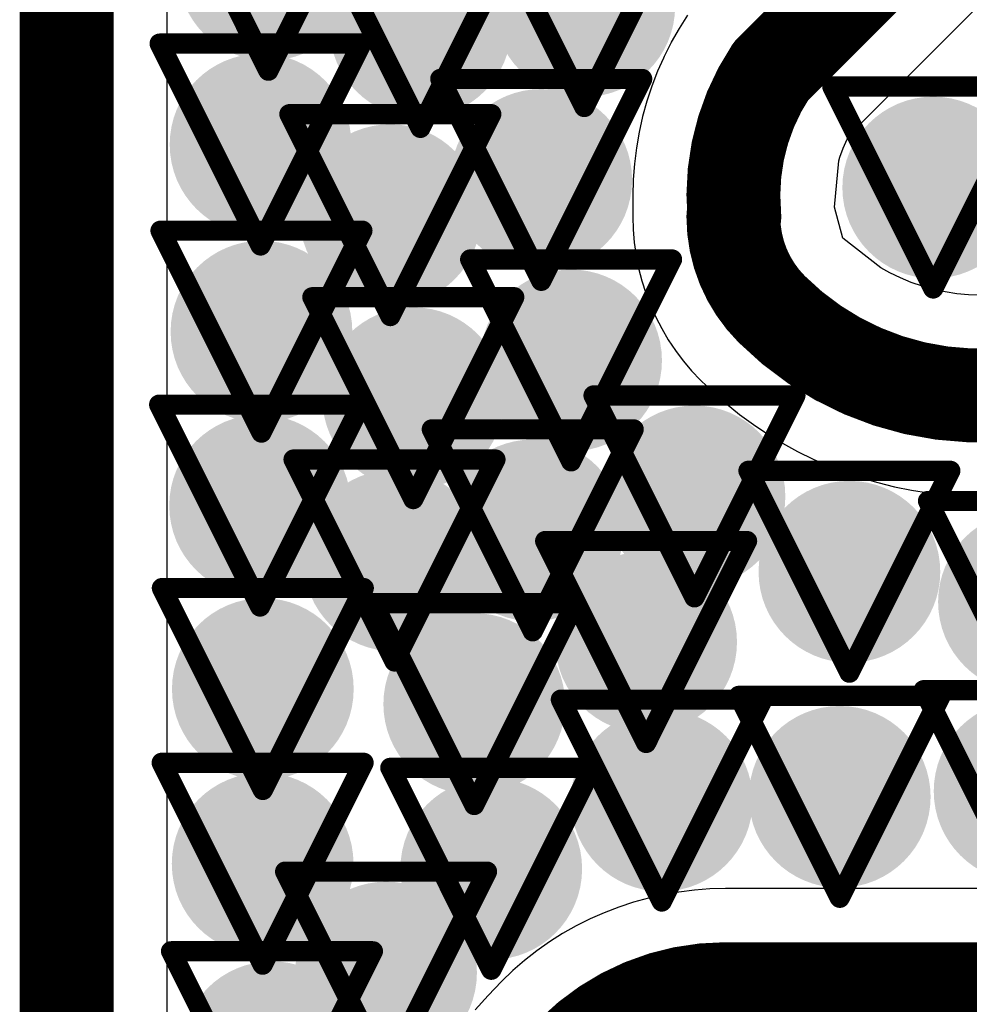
# Model space of a CAD drawing. Header units: inches. Extents: x -2.3 to 12.7, y -2.8 to 6.7.
# Tile 96 of 171: x 0.2227 to 0.3168, y 1.0176 to 1.1152. Entities that reach past the tile are written whole.
import ezdxf

# ---------------------------------------------------------------- set-up
doc = ezdxf.new("R2010")
doc.units = ezdxf.units.IN
doc.header["$MEASUREMENT"] = 0
for name, color, linetype in [('Bottom Layer', 5, 'Continuous'), ('Drill Drawing', 1, 'Continuous'), ('L2_GND1', 16, 'Continuous'), ('L3_PWR1', 130, 'Continuous'), ('Top Layer', 1, 'Continuous'), ('Via Holes', 16, 'Continuous')]:
    doc.layers.add(name, color=color, linetype=linetype)

msp = doc.modelspace()

# ---------------------------------------------------------------- hatches: boundary and pattern name
at = {"layer": 'Bottom Layer'}
h = msp.add_hatch(color=5, dxfattribs=at)
edge = h.paths.add_edge_path()
edge.add_arc((0.247346, 1.120111), 0.009, 0, 360)
h = msp.add_hatch(color=5, dxfattribs=at)
edge = h.paths.add_edge_path()
edge.add_arc((0.278637, 1.116515), 0.009, 0, 360)
h = msp.add_hatch(color=5, dxfattribs=at)
edge = h.paths.add_edge_path()
edge.add_arc((0.262406, 1.11445), 0.009, 0, 360)
h = msp.add_hatch(color=5, dxfattribs=at)
edge = h.paths.add_edge_path()
edge.add_arc((0.246571, 1.102801), 0.009, 0, 360)
h = msp.add_hatch(color=5, dxfattribs=at)
edge = h.paths.add_edge_path()
edge.add_arc((0.274371, 1.099299), 0.009, 0, 360)
h = msp.add_hatch(color=5, dxfattribs=at)
edge = h.paths.add_edge_path()
edge.add_arc((0.313199, 1.098544), 0.009, 0, 360)
h = msp.add_hatch(color=5, dxfattribs=at)
edge = h.paths.add_edge_path()
edge.add_arc((0.259424, 1.095809), 0.009, 0, 360)
h = msp.add_hatch(color=5, dxfattribs=at)
edge = h.paths.add_edge_path()
edge.add_arc((0.246659, 1.08427), 0.009, 0, 360)
h = msp.add_hatch(color=5, dxfattribs=at)
edge = h.paths.add_edge_path()
edge.add_arc((0.277329, 1.08142), 0.009, 0, 360)
h = msp.add_hatch(color=5, dxfattribs=at)
edge = h.paths.add_edge_path()
edge.add_arc((0.261698, 1.077683), 0.009, 0, 360)
h = msp.add_hatch(color=5, dxfattribs=at)
edge = h.paths.add_edge_path()
edge.add_arc((0.289551, 1.067953), 0.009, 0, 360)
h = msp.add_hatch(color=5, dxfattribs=at)
edge = h.paths.add_edge_path()
edge.add_arc((0.246525, 1.067043), 0.009, 0, 360)
h = msp.add_hatch(color=5, dxfattribs=at)
edge = h.paths.add_edge_path()
edge.add_arc((0.273528, 1.064589), 0.009, 0, 360)
h = msp.add_hatch(color=5, dxfattribs=at)
edge = h.paths.add_edge_path()
edge.add_arc((0.259837, 1.061605), 0.009, 0, 360)
h = msp.add_hatch(color=5, dxfattribs=at)
edge = h.paths.add_edge_path()
edge.add_arc((0.304896, 1.060491), 0.009, 0, 360)
h = msp.add_hatch(color=5, dxfattribs=at)
edge = h.paths.add_edge_path()
edge.add_arc((0.322681, 1.057502), 0.009, 0, 360)
h = msp.add_hatch(color=5, dxfattribs=at)
edge = h.paths.add_edge_path()
edge.add_arc((0.284762, 1.053531), 0.009, 0, 360)
h = msp.add_hatch(color=5, dxfattribs=at)
edge = h.paths.add_edge_path()
edge.add_arc((0.246794, 1.048874), 0.009, 0, 360)
h = msp.add_hatch(color=5, dxfattribs=at)
edge = h.paths.add_edge_path()
edge.add_arc((0.267736, 1.047387), 0.009, 0, 360)
h = msp.add_hatch(color=5, dxfattribs=at)
edge = h.paths.add_edge_path()
edge.add_arc((0.32225, 1.03876), 0.009, 0, 360)
h = msp.add_hatch(color=5, dxfattribs=at)
edge = h.paths.add_edge_path()
edge.add_arc((0.286313, 1.037826), 0.009, 0, 360)
h = msp.add_hatch(color=5, dxfattribs=at)
edge = h.paths.add_edge_path()
edge.add_arc((0.303939, 1.038197), 0.009, 0, 360)
h = msp.add_hatch(color=5, dxfattribs=at)
edge = h.paths.add_edge_path()
edge.add_arc((0.246777, 1.031571), 0.009, 0, 360)
h = msp.add_hatch(color=5, dxfattribs=at)
edge = h.paths.add_edge_path()
edge.add_arc((0.26942, 1.031069), 0.009, 0, 360)
h = msp.add_hatch(color=5, dxfattribs=at)
edge = h.paths.add_edge_path()
edge.add_arc((0.259002, 1.020792), 0.009, 0, 360)
h = msp.add_hatch(color=5, dxfattribs=at)
edge = h.paths.add_edge_path()
edge.add_arc((0.247701, 1.012903), 0.009, 0, 360)
at = {"layer": 'L2_GND1'}
h = msp.add_hatch(color=16, dxfattribs=at)
edge = h.paths.add_edge_path()
edge.add_arc((0.247346, 1.120111), 0.009, 0, 360)
h = msp.add_hatch(color=16, dxfattribs=at)
edge = h.paths.add_edge_path()
edge.add_arc((0.278637, 1.116515), 0.009, 0, 360)
h = msp.add_hatch(color=16, dxfattribs=at)
edge = h.paths.add_edge_path()
edge.add_arc((0.262406, 1.11445), 0.009, 0, 360)
h = msp.add_hatch(color=16, dxfattribs=at)
edge = h.paths.add_edge_path()
edge.add_arc((0.246571, 1.102801), 0.009, 0, 360)
h = msp.add_hatch(color=16, dxfattribs=at)
edge = h.paths.add_edge_path()
edge.add_arc((0.274371, 1.099299), 0.009, 0, 360)
h = msp.add_hatch(color=16, dxfattribs=at)
edge = h.paths.add_edge_path()
edge.add_arc((0.313199, 1.098544), 0.009, 0, 360)
h = msp.add_hatch(color=16, dxfattribs=at)
edge = h.paths.add_edge_path()
edge.add_arc((0.259424, 1.095809), 0.009, 0, 360)
h = msp.add_hatch(color=16, dxfattribs=at)
edge = h.paths.add_edge_path()
edge.add_arc((0.246659, 1.08427), 0.009, 0, 360)
h = msp.add_hatch(color=16, dxfattribs=at)
edge = h.paths.add_edge_path()
edge.add_arc((0.277329, 1.08142), 0.009, 0, 360)
h = msp.add_hatch(color=16, dxfattribs=at)
edge = h.paths.add_edge_path()
edge.add_arc((0.261698, 1.077683), 0.009, 0, 360)
h = msp.add_hatch(color=16, dxfattribs=at)
edge = h.paths.add_edge_path()
edge.add_arc((0.289551, 1.067953), 0.009, 0, 360)
h = msp.add_hatch(color=16, dxfattribs=at)
edge = h.paths.add_edge_path()
edge.add_arc((0.246525, 1.067043), 0.009, 0, 360)
h = msp.add_hatch(color=16, dxfattribs=at)
edge = h.paths.add_edge_path()
edge.add_arc((0.273528, 1.064589), 0.009, 0, 360)
h = msp.add_hatch(color=16, dxfattribs=at)
edge = h.paths.add_edge_path()
edge.add_arc((0.259837, 1.061605), 0.009, 0, 360)
h = msp.add_hatch(color=16, dxfattribs=at)
edge = h.paths.add_edge_path()
edge.add_arc((0.304896, 1.060491), 0.009, 0, 360)
h = msp.add_hatch(color=16, dxfattribs=at)
edge = h.paths.add_edge_path()
edge.add_arc((0.322681, 1.057502), 0.009, 0, 360)
h = msp.add_hatch(color=16, dxfattribs=at)
edge = h.paths.add_edge_path()
edge.add_arc((0.284762, 1.053531), 0.009, 0, 360)
h = msp.add_hatch(color=16, dxfattribs=at)
edge = h.paths.add_edge_path()
edge.add_arc((0.246794, 1.048874), 0.009, 0, 360)
h = msp.add_hatch(color=16, dxfattribs=at)
edge = h.paths.add_edge_path()
edge.add_arc((0.267736, 1.047387), 0.009, 0, 360)
h = msp.add_hatch(color=16, dxfattribs=at)
edge = h.paths.add_edge_path()
edge.add_arc((0.32225, 1.03876), 0.009, 0, 360)
h = msp.add_hatch(color=16, dxfattribs=at)
edge = h.paths.add_edge_path()
edge.add_arc((0.286313, 1.037826), 0.009, 0, 360)
h = msp.add_hatch(color=16, dxfattribs=at)
edge = h.paths.add_edge_path()
edge.add_arc((0.303939, 1.038197), 0.009, 0, 360)
h = msp.add_hatch(color=16, dxfattribs=at)
edge = h.paths.add_edge_path()
edge.add_arc((0.246777, 1.031571), 0.009, 0, 360)
h = msp.add_hatch(color=16, dxfattribs=at)
edge = h.paths.add_edge_path()
edge.add_arc((0.26942, 1.031069), 0.009, 0, 360)
h = msp.add_hatch(color=16, dxfattribs=at)
edge = h.paths.add_edge_path()
edge.add_arc((0.259002, 1.020792), 0.009, 0, 360)
h = msp.add_hatch(color=16, dxfattribs=at)
edge = h.paths.add_edge_path()
edge.add_arc((0.247701, 1.012903), 0.009, 0, 360)
at = {"layer": 'L3_PWR1'}
h = msp.add_hatch(color=130, dxfattribs=at)
edge = h.paths.add_edge_path()
edge.add_arc((0.247346, 1.120111), 0.009, 0, 360)
h = msp.add_hatch(color=130, dxfattribs=at)
edge = h.paths.add_edge_path()
edge.add_arc((0.278637, 1.116515), 0.009, 0, 360)
h = msp.add_hatch(color=130, dxfattribs=at)
edge = h.paths.add_edge_path()
edge.add_arc((0.262406, 1.11445), 0.009, 0, 360)
h = msp.add_hatch(color=130, dxfattribs=at)
edge = h.paths.add_edge_path()
edge.add_arc((0.246571, 1.102801), 0.009, 0, 360)
h = msp.add_hatch(color=130, dxfattribs=at)
edge = h.paths.add_edge_path()
edge.add_arc((0.274371, 1.099299), 0.009, 0, 360)
h = msp.add_hatch(color=130, dxfattribs=at)
edge = h.paths.add_edge_path()
edge.add_arc((0.313199, 1.098544), 0.009, 0, 360)
h = msp.add_hatch(color=130, dxfattribs=at)
edge = h.paths.add_edge_path()
edge.add_arc((0.259424, 1.095809), 0.009, 0, 360)
h = msp.add_hatch(color=130, dxfattribs=at)
edge = h.paths.add_edge_path()
edge.add_arc((0.246659, 1.08427), 0.009, 0, 360)
h = msp.add_hatch(color=130, dxfattribs=at)
edge = h.paths.add_edge_path()
edge.add_arc((0.277329, 1.08142), 0.009, 0, 360)
h = msp.add_hatch(color=130, dxfattribs=at)
edge = h.paths.add_edge_path()
edge.add_arc((0.261698, 1.077683), 0.009, 0, 360)
h = msp.add_hatch(color=130, dxfattribs=at)
edge = h.paths.add_edge_path()
edge.add_arc((0.289551, 1.067953), 0.009, 0, 360)
h = msp.add_hatch(color=130, dxfattribs=at)
edge = h.paths.add_edge_path()
edge.add_arc((0.246525, 1.067043), 0.009, 0, 360)
h = msp.add_hatch(color=130, dxfattribs=at)
edge = h.paths.add_edge_path()
edge.add_arc((0.273528, 1.064589), 0.009, 0, 360)
h = msp.add_hatch(color=130, dxfattribs=at)
edge = h.paths.add_edge_path()
edge.add_arc((0.259837, 1.061605), 0.009, 0, 360)
h = msp.add_hatch(color=130, dxfattribs=at)
edge = h.paths.add_edge_path()
edge.add_arc((0.304896, 1.060491), 0.009, 0, 360)
h = msp.add_hatch(color=130, dxfattribs=at)
edge = h.paths.add_edge_path()
edge.add_arc((0.322681, 1.057502), 0.009, 0, 360)
h = msp.add_hatch(color=130, dxfattribs=at)
edge = h.paths.add_edge_path()
edge.add_arc((0.284762, 1.053531), 0.009, 0, 360)
h = msp.add_hatch(color=130, dxfattribs=at)
edge = h.paths.add_edge_path()
edge.add_arc((0.246794, 1.048874), 0.009, 0, 360)
h = msp.add_hatch(color=130, dxfattribs=at)
edge = h.paths.add_edge_path()
edge.add_arc((0.267736, 1.047387), 0.009, 0, 360)
h = msp.add_hatch(color=130, dxfattribs=at)
edge = h.paths.add_edge_path()
edge.add_arc((0.32225, 1.03876), 0.009, 0, 360)
h = msp.add_hatch(color=130, dxfattribs=at)
edge = h.paths.add_edge_path()
edge.add_arc((0.286313, 1.037826), 0.009, 0, 360)
h = msp.add_hatch(color=130, dxfattribs=at)
edge = h.paths.add_edge_path()
edge.add_arc((0.303939, 1.038197), 0.009, 0, 360)
h = msp.add_hatch(color=130, dxfattribs=at)
edge = h.paths.add_edge_path()
edge.add_arc((0.246777, 1.031571), 0.009, 0, 360)
h = msp.add_hatch(color=130, dxfattribs=at)
edge = h.paths.add_edge_path()
edge.add_arc((0.26942, 1.031069), 0.009, 0, 360)
h = msp.add_hatch(color=130, dxfattribs=at)
edge = h.paths.add_edge_path()
edge.add_arc((0.259002, 1.020792), 0.009, 0, 360)
h = msp.add_hatch(color=130, dxfattribs=at)
edge = h.paths.add_edge_path()
edge.add_arc((0.247701, 1.012903), 0.009, 0, 360)
at = {"layer": 'Top Layer'}
h = msp.add_hatch(color=1, dxfattribs=at)
edge = h.paths.add_edge_path()
edge.add_arc((0.247346, 1.120111), 0.009, 0, 360)
h = msp.add_hatch(color=1, dxfattribs=at)
edge = h.paths.add_edge_path()
edge.add_arc((0.278637, 1.116515), 0.009, 0, 360)
h = msp.add_hatch(color=1, dxfattribs=at)
edge = h.paths.add_edge_path()
edge.add_arc((0.262406, 1.11445), 0.009, 0, 360)
h = msp.add_hatch(color=1, dxfattribs=at)
edge = h.paths.add_edge_path()
edge.add_arc((0.246571, 1.102801), 0.009, 0, 360)
h = msp.add_hatch(color=1, dxfattribs=at)
edge = h.paths.add_edge_path()
edge.add_arc((0.274371, 1.099299), 0.009, 0, 360)
h = msp.add_hatch(color=1, dxfattribs=at)
edge = h.paths.add_edge_path()
edge.add_arc((0.313199, 1.098544), 0.009, 0, 360)
h = msp.add_hatch(color=1, dxfattribs=at)
edge = h.paths.add_edge_path()
edge.add_arc((0.259424, 1.095809), 0.009, 0, 360)
h = msp.add_hatch(color=1, dxfattribs=at)
edge = h.paths.add_edge_path()
edge.add_arc((0.246659, 1.08427), 0.009, 0, 360)
h = msp.add_hatch(color=1, dxfattribs=at)
edge = h.paths.add_edge_path()
edge.add_arc((0.277329, 1.08142), 0.009, 0, 360)
h = msp.add_hatch(color=1, dxfattribs=at)
edge = h.paths.add_edge_path()
edge.add_arc((0.261698, 1.077683), 0.009, 0, 360)
h = msp.add_hatch(color=1, dxfattribs=at)
edge = h.paths.add_edge_path()
edge.add_arc((0.289551, 1.067953), 0.009, 0, 360)
h = msp.add_hatch(color=1, dxfattribs=at)
edge = h.paths.add_edge_path()
edge.add_arc((0.246525, 1.067043), 0.009, 0, 360)
h = msp.add_hatch(color=1, dxfattribs=at)
edge = h.paths.add_edge_path()
edge.add_arc((0.273528, 1.064589), 0.009, 0, 360)
h = msp.add_hatch(color=1, dxfattribs=at)
edge = h.paths.add_edge_path()
edge.add_arc((0.259837, 1.061605), 0.009, 0, 360)
h = msp.add_hatch(color=1, dxfattribs=at)
edge = h.paths.add_edge_path()
edge.add_arc((0.304896, 1.060491), 0.009, 0, 360)
h = msp.add_hatch(color=1, dxfattribs=at)
edge = h.paths.add_edge_path()
edge.add_arc((0.322681, 1.057502), 0.009, 0, 360)
h = msp.add_hatch(color=1, dxfattribs=at)
edge = h.paths.add_edge_path()
edge.add_arc((0.284762, 1.053531), 0.009, 0, 360)
h = msp.add_hatch(color=1, dxfattribs=at)
edge = h.paths.add_edge_path()
edge.add_arc((0.246794, 1.048874), 0.009, 0, 360)
h = msp.add_hatch(color=1, dxfattribs=at)
edge = h.paths.add_edge_path()
edge.add_arc((0.267736, 1.047387), 0.009, 0, 360)
h = msp.add_hatch(color=1, dxfattribs=at)
edge = h.paths.add_edge_path()
edge.add_arc((0.32225, 1.03876), 0.009, 0, 360)
h = msp.add_hatch(color=1, dxfattribs=at)
edge = h.paths.add_edge_path()
edge.add_arc((0.286313, 1.037826), 0.009, 0, 360)
h = msp.add_hatch(color=1, dxfattribs=at)
edge = h.paths.add_edge_path()
edge.add_arc((0.303939, 1.038197), 0.009, 0, 360)
h = msp.add_hatch(color=1, dxfattribs=at)
edge = h.paths.add_edge_path()
edge.add_arc((0.246777, 1.031571), 0.009, 0, 360)
h = msp.add_hatch(color=1, dxfattribs=at)
edge = h.paths.add_edge_path()
edge.add_arc((0.26942, 1.031069), 0.009, 0, 360)
h = msp.add_hatch(color=1, dxfattribs=at)
edge = h.paths.add_edge_path()
edge.add_arc((0.259002, 1.020792), 0.009, 0, 360)
h = msp.add_hatch(color=1, dxfattribs=at)
edge = h.paths.add_edge_path()
edge.add_arc((0.247701, 1.012903), 0.009, 0, 360)
at = {"layer": 'Via Holes'}
h = msp.add_hatch(color=7, dxfattribs=at)
edge = h.paths.add_edge_path()
edge.add_arc((0.278637, 1.116515), 0.004, 0, 360)
h = msp.add_hatch(color=7, dxfattribs=at)
edge = h.paths.add_edge_path()
edge.add_arc((0.262406, 1.11445), 0.004, 0, 360)
h = msp.add_hatch(color=7, dxfattribs=at)
edge = h.paths.add_edge_path()
edge.add_arc((0.246571, 1.102801), 0.004, 0, 360)
h = msp.add_hatch(color=7, dxfattribs=at)
edge = h.paths.add_edge_path()
edge.add_arc((0.274371, 1.099299), 0.004, 0, 360)
h = msp.add_hatch(color=7, dxfattribs=at)
edge = h.paths.add_edge_path()
edge.add_arc((0.313199, 1.098544), 0.004, 0, 360)
h = msp.add_hatch(color=7, dxfattribs=at)
edge = h.paths.add_edge_path()
edge.add_arc((0.259424, 1.095809), 0.004, 0, 360)
h = msp.add_hatch(color=7, dxfattribs=at)
edge = h.paths.add_edge_path()
edge.add_arc((0.246659, 1.08427), 0.004, 0, 360)
h = msp.add_hatch(color=7, dxfattribs=at)
edge = h.paths.add_edge_path()
edge.add_arc((0.277329, 1.08142), 0.004, 0, 360)
h = msp.add_hatch(color=7, dxfattribs=at)
edge = h.paths.add_edge_path()
edge.add_arc((0.261698, 1.077683), 0.004, 0, 360)
h = msp.add_hatch(color=7, dxfattribs=at)
edge = h.paths.add_edge_path()
edge.add_arc((0.289551, 1.067953), 0.004, 0, 360)
h = msp.add_hatch(color=7, dxfattribs=at)
edge = h.paths.add_edge_path()
edge.add_arc((0.246525, 1.067043), 0.004, 0, 360)
h = msp.add_hatch(color=7, dxfattribs=at)
edge = h.paths.add_edge_path()
edge.add_arc((0.273528, 1.064589), 0.004, 0, 360)
h = msp.add_hatch(color=7, dxfattribs=at)
edge = h.paths.add_edge_path()
edge.add_arc((0.259837, 1.061605), 0.004, 0, 360)
h = msp.add_hatch(color=7, dxfattribs=at)
edge = h.paths.add_edge_path()
edge.add_arc((0.304896, 1.060491), 0.004, 0, 360)
h = msp.add_hatch(color=7, dxfattribs=at)
edge = h.paths.add_edge_path()
edge.add_arc((0.284762, 1.053531), 0.004, 0, 360)
h = msp.add_hatch(color=7, dxfattribs=at)
edge = h.paths.add_edge_path()
edge.add_arc((0.246794, 1.048874), 0.004, 0, 360)
h = msp.add_hatch(color=7, dxfattribs=at)
edge = h.paths.add_edge_path()
edge.add_arc((0.267736, 1.047387), 0.004, 0, 360)
h = msp.add_hatch(color=7, dxfattribs=at)
edge = h.paths.add_edge_path()
edge.add_arc((0.286313, 1.037826), 0.004, 0, 360)
h = msp.add_hatch(color=7, dxfattribs=at)
edge = h.paths.add_edge_path()
edge.add_arc((0.303939, 1.038197), 0.004, 0, 360)
h = msp.add_hatch(color=7, dxfattribs=at)
edge = h.paths.add_edge_path()
edge.add_arc((0.246777, 1.031571), 0.004, 0, 360)
h = msp.add_hatch(color=7, dxfattribs=at)
edge = h.paths.add_edge_path()
edge.add_arc((0.26942, 1.031069), 0.004, 0, 360)
h = msp.add_hatch(color=7, dxfattribs=at)
edge = h.paths.add_edge_path()
edge.add_arc((0.259002, 1.020792), 0.004, 0, 360)

# ---------------------------------------------------------------- linework, layer by layer
at = {"layer": 'Drill Drawing'}
for points in [[(0.237346, 1.130111, 0.002, 0.002, 0), (0.247346, 1.110111, 0.002, 0.002, 0)], [(0.247346, 1.110111, 0.002, 0.002, 0), (0.257346, 1.130111, 0.002, 0.002, 0)], [(0.268637, 1.126515, 0.002, 0.002, 0), (0.278637, 1.106515, 0.002, 0.002, 0)], [(0.278637, 1.106515, 0.002, 0.002, 0), (0.288637, 1.126515, 0.002, 0.002, 0)], [(0.252406, 1.12445, 0.002, 0.002, 0), (0.262406, 1.10445, 0.002, 0.002, 0)], [(0.262406, 1.10445, 0.002, 0.002, 0), (0.272406, 1.12445, 0.002, 0.002, 0)], [(0.236571, 1.112801, 0.002, 0.002, 0), (0.256571, 1.112801, 0.002, 0.002, 0)], [(0.236571, 1.112801, 0.002, 0.002, 0), (0.246571, 1.092801, 0.002, 0.002, 0)], [(0.246571, 1.092801, 0.002, 0.002, 0), (0.256571, 1.112801, 0.002, 0.002, 0)], [(0.264371, 1.109299, 0.002, 0.002, 0), (0.284371, 1.109299, 0.002, 0.002, 0)], [(0.264371, 1.109299, 0.002, 0.002, 0), (0.274371, 1.089299, 0.002, 0.002, 0)], [(0.274371, 1.089299, 0.002, 0.002, 0), (0.284371, 1.109299, 0.002, 0.002, 0)], [(0.303199, 1.108544, 0.002, 0.002, 0), (0.323199, 1.108544, 0.002, 0.002, 0)], [(0.303199, 1.108544, 0.002, 0.002, 0), (0.313199, 1.088544, 0.002, 0.002, 0)], [(0.313199, 1.088544, 0.002, 0.002, 0), (0.323199, 1.108544, 0.002, 0.002, 0)], [(0.249424, 1.105809, 0.002, 0.002, 0), (0.269424, 1.105809, 0.002, 0.002, 0)], [(0.249424, 1.105809, 0.002, 0.002, 0), (0.259424, 1.085809, 0.002, 0.002, 0)], [(0.259424, 1.085809, 0.002, 0.002, 0), (0.269424, 1.105809, 0.002, 0.002, 0)], [(0.236659, 1.09427, 0.002, 0.002, 0), (0.256659, 1.09427, 0.002, 0.002, 0)], [(0.236659, 1.09427, 0.002, 0.002, 0), (0.246659, 1.07427, 0.002, 0.002, 0)], [(0.246659, 1.07427, 0.002, 0.002, 0), (0.256659, 1.09427, 0.002, 0.002, 0)], [(0.267329, 1.09142, 0.002, 0.002, 0), (0.287329, 1.09142, 0.002, 0.002, 0)], [(0.267329, 1.09142, 0.002, 0.002, 0), (0.277329, 1.07142, 0.002, 0.002, 0)], [(0.277329, 1.07142, 0.002, 0.002, 0), (0.287329, 1.09142, 0.002, 0.002, 0)], [(0.251698, 1.087683, 0.002, 0.002, 0), (0.271698, 1.087683, 0.002, 0.002, 0)], [(0.251698, 1.087683, 0.002, 0.002, 0), (0.261698, 1.067683, 0.002, 0.002, 0)], [(0.261698, 1.067683, 0.002, 0.002, 0), (0.271698, 1.087683, 0.002, 0.002, 0)], [(0.279551, 1.077953, 0.002, 0.002, 0), (0.299551, 1.077953, 0.002, 0.002, 0)], [(0.279551, 1.077953, 0.002, 0.002, 0), (0.289551, 1.057953, 0.002, 0.002, 0)], [(0.289551, 1.057953, 0.002, 0.002, 0), (0.299551, 1.077953, 0.002, 0.002, 0)], [(0.236524, 1.077043, 0.002, 0.002, 0), (0.256524, 1.077043, 0.002, 0.002, 0)], [(0.236524, 1.077043, 0.002, 0.002, 0), (0.246525, 1.057043, 0.002, 0.002, 0)], [(0.246525, 1.057043, 0.002, 0.002, 0), (0.256524, 1.077043, 0.002, 0.002, 0)], [(0.263528, 1.074589, 0.002, 0.002, 0), (0.283528, 1.074589, 0.002, 0.002, 0)], [(0.263528, 1.074589, 0.002, 0.002, 0), (0.273528, 1.054589, 0.002, 0.002, 0)], [(0.273528, 1.054589, 0.002, 0.002, 0), (0.283528, 1.074589, 0.002, 0.002, 0)], [(0.249837, 1.071605, 0.002, 0.002, 0), (0.269837, 1.071605, 0.002, 0.002, 0)], [(0.249837, 1.071605, 0.002, 0.002, 0), (0.259837, 1.051605, 0.002, 0.002, 0)], [(0.259837, 1.051605, 0.002, 0.002, 0), (0.269837, 1.071605, 0.002, 0.002, 0)], [(0.294896, 1.070491, 0.002, 0.002, 0), (0.314896, 1.070491, 0.002, 0.002, 0)], [(0.294896, 1.070491, 0.002, 0.002, 0), (0.304896, 1.050491, 0.002, 0.002, 0)], [(0.304896, 1.050491, 0.002, 0.002, 0), (0.314896, 1.070491, 0.002, 0.002, 0)], [(0.312681, 1.067502, 0.002, 0.002, 0), (0.332681, 1.067502, 0.002, 0.002, 0)], [(0.312681, 1.067502, 0.002, 0.002, 0), (0.322681, 1.047502, 0.002, 0.002, 0)], [(0.274761, 1.063531, 0.002, 0.002, 0), (0.294762, 1.063531, 0.002, 0.002, 0)], [(0.274761, 1.063531, 0.002, 0.002, 0), (0.284762, 1.043531, 0.002, 0.002, 0)], [(0.284762, 1.043531, 0.002, 0.002, 0), (0.294762, 1.063531, 0.002, 0.002, 0)], [(0.236794, 1.058874, 0.002, 0.002, 0), (0.256794, 1.058874, 0.002, 0.002, 0)], [(0.236794, 1.058874, 0.002, 0.002, 0), (0.246794, 1.038874, 0.002, 0.002, 0)], [(0.246794, 1.038874, 0.002, 0.002, 0), (0.256794, 1.058874, 0.002, 0.002, 0)], [(0.257736, 1.057387, 0.002, 0.002, 0), (0.277736, 1.057387, 0.002, 0.002, 0)], [(0.257736, 1.057387, 0.002, 0.002, 0), (0.267736, 1.037387, 0.002, 0.002, 0)], [(0.267736, 1.037387, 0.002, 0.002, 0), (0.277736, 1.057387, 0.002, 0.002, 0)], [(0.31225, 1.04876, 0.002, 0.002, 0), (0.33225, 1.04876, 0.002, 0.002, 0)], [(0.31225, 1.04876, 0.002, 0.002, 0), (0.32225, 1.02876, 0.002, 0.002, 0)], [(0.276313, 1.047826, 0.002, 0.002, 0), (0.296313, 1.047826, 0.002, 0.002, 0)], [(0.276313, 1.047826, 0.002, 0.002, 0), (0.286313, 1.027826, 0.002, 0.002, 0)], [(0.286313, 1.027826, 0.002, 0.002, 0), (0.296313, 1.047826, 0.002, 0.002, 0)], [(0.293939, 1.048197, 0.002, 0.002, 0), (0.313939, 1.048197, 0.002, 0.002, 0)], [(0.293939, 1.048197, 0.002, 0.002, 0), (0.303939, 1.028197, 0.002, 0.002, 0)], [(0.303939, 1.028197, 0.002, 0.002, 0), (0.313939, 1.048197, 0.002, 0.002, 0)], [(0.236777, 1.041571, 0.002, 0.002, 0), (0.256777, 1.041571, 0.002, 0.002, 0)], [(0.236777, 1.041571, 0.002, 0.002, 0), (0.246777, 1.021571, 0.002, 0.002, 0)], [(0.246777, 1.021571, 0.002, 0.002, 0), (0.256777, 1.041571, 0.002, 0.002, 0)], [(0.25942, 1.041069, 0.002, 0.002, 0), (0.27942, 1.041069, 0.002, 0.002, 0)], [(0.25942, 1.041069, 0.002, 0.002, 0), (0.26942, 1.021069, 0.002, 0.002, 0)], [(0.26942, 1.021069, 0.002, 0.002, 0), (0.27942, 1.041069, 0.002, 0.002, 0)], [(0.249002, 1.030792, 0.002, 0.002, 0), (0.269002, 1.030792, 0.002, 0.002, 0)], [(0.249002, 1.030792, 0.002, 0.002, 0), (0.259002, 1.010792, 0.002, 0.002, 0)], [(0.259002, 1.010792, 0.002, 0.002, 0), (0.269002, 1.030792, 0.002, 0.002, 0)], [(0.237701, 1.022903, 0.002, 0.002, 0), (0.257701, 1.022903, 0.002, 0.002, 0)], [(0.237701, 1.022903, 0.002, 0.002, 0), (0.247701, 1.002903, 0.002, 0.002, 0)], [(0.247701, 1.002903, 0.002, 0.002, 0), (0.257701, 1.022903, 0.002, 0.002, 0)]]:
    msp.add_lwpolyline(points, format="xyseb", dxfattribs=at)
for points in [[(0.236071, 1.112801, 0.001, 0.001, 1), (0.237071, 1.112801, 0.001, 0.001, 1)], [(0.236071, 1.112801, 0.001, 0.001, 1), (0.237071, 1.112801, 0.001, 0.001, 1)], [(0.256071, 1.112801, 0.001, 0.001, 1), (0.257071, 1.112801, 0.001, 0.001, 1)], [(0.256071, 1.112801, 0.001, 0.001, 1), (0.257071, 1.112801, 0.001, 0.001, 1)], [(0.246846, 1.110111, 0.001, 0.001, 1), (0.247846, 1.110111, 0.001, 0.001, 1)], [(0.246846, 1.110111, 0.001, 0.001, 1), (0.247846, 1.110111, 0.001, 0.001, 1)], [(0.263871, 1.109299, 0.001, 0.001, 1), (0.264871, 1.109299, 0.001, 0.001, 1)], [(0.263871, 1.109299, 0.001, 0.001, 1), (0.264871, 1.109299, 0.001, 0.001, 1)], [(0.283871, 1.109299, 0.001, 0.001, 1), (0.284871, 1.109299, 0.001, 0.001, 1)], [(0.283871, 1.109299, 0.001, 0.001, 1), (0.284871, 1.109299, 0.001, 0.001, 1)], [(0.302699, 1.108544, 0.001, 0.001, 1), (0.303699, 1.108544, 0.001, 0.001, 1)], [(0.302699, 1.108544, 0.001, 0.001, 1), (0.303699, 1.108544, 0.001, 0.001, 1)], [(0.278137, 1.106515, 0.001, 0.001, 1), (0.279137, 1.106515, 0.001, 0.001, 1)], [(0.278137, 1.106515, 0.001, 0.001, 1), (0.279137, 1.106515, 0.001, 0.001, 1)], [(0.248924, 1.105809, 0.001, 0.001, 1), (0.249924, 1.105809, 0.001, 0.001, 1)], [(0.248924, 1.105809, 0.001, 0.001, 1), (0.249924, 1.105809, 0.001, 0.001, 1)], [(0.268924, 1.105809, 0.001, 0.001, 1), (0.269924, 1.105809, 0.001, 0.001, 1)], [(0.268924, 1.105809, 0.001, 0.001, 1), (0.269924, 1.105809, 0.001, 0.001, 1)], [(0.261906, 1.10445, 0.001, 0.001, 1), (0.262906, 1.10445, 0.001, 0.001, 1)], [(0.261906, 1.10445, 0.001, 0.001, 1), (0.262906, 1.10445, 0.001, 0.001, 1)], [(0.236159, 1.09427, 0.001, 0.001, 1), (0.237159, 1.09427, 0.001, 0.001, 1)], [(0.236159, 1.09427, 0.001, 0.001, 1), (0.237159, 1.09427, 0.001, 0.001, 1)], [(0.256159, 1.09427, 0.001, 0.001, 1), (0.257159, 1.09427, 0.001, 0.001, 1)], [(0.256159, 1.09427, 0.001, 0.001, 1), (0.257159, 1.09427, 0.001, 0.001, 1)], [(0.246071, 1.092801, 0.001, 0.001, 1), (0.247071, 1.092801, 0.001, 0.001, 1)], [(0.246071, 1.092801, 0.001, 0.001, 1), (0.247071, 1.092801, 0.001, 0.001, 1)], [(0.266829, 1.09142, 0.001, 0.001, 1), (0.267829, 1.09142, 0.001, 0.001, 1)], [(0.266829, 1.09142, 0.001, 0.001, 1), (0.267829, 1.09142, 0.001, 0.001, 1)], [(0.286829, 1.09142, 0.001, 0.001, 1), (0.287829, 1.09142, 0.001, 0.001, 1)], [(0.286829, 1.09142, 0.001, 0.001, 1), (0.287829, 1.09142, 0.001, 0.001, 1)], [(0.273871, 1.089299, 0.001, 0.001, 1), (0.274871, 1.089299, 0.001, 0.001, 1)], [(0.273871, 1.089299, 0.001, 0.001, 1), (0.274871, 1.089299, 0.001, 0.001, 1)], [(0.312699, 1.088544, 0.001, 0.001, 1), (0.313699, 1.088544, 0.001, 0.001, 1)], [(0.312699, 1.088544, 0.001, 0.001, 1), (0.313699, 1.088544, 0.001, 0.001, 1)], [(0.251198, 1.087683, 0.001, 0.001, 1), (0.252198, 1.087683, 0.001, 0.001, 1)], [(0.251198, 1.087683, 0.001, 0.001, 1), (0.252198, 1.087683, 0.001, 0.001, 1)], [(0.271198, 1.087683, 0.001, 0.001, 1), (0.272198, 1.087683, 0.001, 0.001, 1)], [(0.271198, 1.087683, 0.001, 0.001, 1), (0.272198, 1.087683, 0.001, 0.001, 1)], [(0.258924, 1.085809, 0.001, 0.001, 1), (0.259924, 1.085809, 0.001, 0.001, 1)], [(0.258924, 1.085809, 0.001, 0.001, 1), (0.259924, 1.085809, 0.001, 0.001, 1)], [(0.279051, 1.077953, 0.001, 0.001, 1), (0.280051, 1.077953, 0.001, 0.001, 1)], [(0.279051, 1.077953, 0.001, 0.001, 1), (0.280051, 1.077953, 0.001, 0.001, 1)], [(0.299051, 1.077953, 0.001, 0.001, 1), (0.300051, 1.077953, 0.001, 0.001, 1)], [(0.299051, 1.077953, 0.001, 0.001, 1), (0.300051, 1.077953, 0.001, 0.001, 1)], [(0.236024, 1.077043, 0.001, 0.001, 1), (0.237024, 1.077043, 0.001, 0.001, 1)], [(0.236024, 1.077043, 0.001, 0.001, 1), (0.237024, 1.077043, 0.001, 0.001, 1)], [(0.256024, 1.077043, 0.001, 0.001, 1), (0.257024, 1.077043, 0.001, 0.001, 1)], [(0.256024, 1.077043, 0.001, 0.001, 1), (0.257024, 1.077043, 0.001, 0.001, 1)], [(0.246159, 1.07427, 0.001, 0.001, 1), (0.247159, 1.07427, 0.001, 0.001, 1)], [(0.246159, 1.07427, 0.001, 0.001, 1), (0.247159, 1.07427, 0.001, 0.001, 1)], [(0.263028, 1.074589, 0.001, 0.001, 1), (0.264028, 1.074589, 0.001, 0.001, 1)], [(0.263028, 1.074589, 0.001, 0.001, 1), (0.264028, 1.074589, 0.001, 0.001, 1)], [(0.283028, 1.074589, 0.001, 0.001, 1), (0.284028, 1.074589, 0.001, 0.001, 1)], [(0.283028, 1.074589, 0.001, 0.001, 1), (0.284028, 1.074589, 0.001, 0.001, 1)], [(0.249337, 1.071605, 0.001, 0.001, 1), (0.250337, 1.071605, 0.001, 0.001, 1)], [(0.249337, 1.071605, 0.001, 0.001, 1), (0.250337, 1.071605, 0.001, 0.001, 1)], [(0.269337, 1.071605, 0.001, 0.001, 1), (0.270337, 1.071605, 0.001, 0.001, 1)], [(0.269337, 1.071605, 0.001, 0.001, 1), (0.270337, 1.071605, 0.001, 0.001, 1)], [(0.276829, 1.07142, 0.001, 0.001, 1), (0.277829, 1.07142, 0.001, 0.001, 1)], [(0.276829, 1.07142, 0.001, 0.001, 1), (0.277829, 1.07142, 0.001, 0.001, 1)], [(0.294396, 1.070491, 0.001, 0.001, 1), (0.295396, 1.070491, 0.001, 0.001, 1)], [(0.294396, 1.070491, 0.001, 0.001, 1), (0.295396, 1.070491, 0.001, 0.001, 1)], [(0.314396, 1.070491, 0.001, 0.001, 1), (0.315396, 1.070491, 0.001, 0.001, 1)], [(0.314396, 1.070491, 0.001, 0.001, 1), (0.315396, 1.070491, 0.001, 0.001, 1)], [(0.261198, 1.067683, 0.001, 0.001, 1), (0.262198, 1.067683, 0.001, 0.001, 1)], [(0.261198, 1.067683, 0.001, 0.001, 1), (0.262198, 1.067683, 0.001, 0.001, 1)], [(0.312181, 1.067502, 0.001, 0.001, 1), (0.313181, 1.067502, 0.001, 0.001, 1)], [(0.312181, 1.067502, 0.001, 0.001, 1), (0.313181, 1.067502, 0.001, 0.001, 1)], [(0.274261, 1.063531, 0.001, 0.001, 1), (0.275261, 1.063531, 0.001, 0.001, 1)], [(0.274261, 1.063531, 0.001, 0.001, 1), (0.275261, 1.063531, 0.001, 0.001, 1)], [(0.294262, 1.063531, 0.001, 0.001, 1), (0.295262, 1.063531, 0.001, 0.001, 1)], [(0.294262, 1.063531, 0.001, 0.001, 1), (0.295262, 1.063531, 0.001, 0.001, 1)], [(0.236294, 1.058874, 0.001, 0.001, 1), (0.237294, 1.058874, 0.001, 0.001, 1)], [(0.236294, 1.058874, 0.001, 0.001, 1), (0.237294, 1.058874, 0.001, 0.001, 1)], [(0.256294, 1.058874, 0.001, 0.001, 1), (0.257294, 1.058874, 0.001, 0.001, 1)], [(0.256294, 1.058874, 0.001, 0.001, 1), (0.257294, 1.058874, 0.001, 0.001, 1)], [(0.257236, 1.057387, 0.001, 0.001, 1), (0.258236, 1.057387, 0.001, 0.001, 1)], [(0.257236, 1.057387, 0.001, 0.001, 1), (0.258236, 1.057387, 0.001, 0.001, 1)], [(0.277236, 1.057387, 0.001, 0.001, 1), (0.278236, 1.057387, 0.001, 0.001, 1)], [(0.277236, 1.057387, 0.001, 0.001, 1), (0.278236, 1.057387, 0.001, 0.001, 1)], [(0.289051, 1.057953, 0.001, 0.001, 1), (0.290051, 1.057953, 0.001, 0.001, 1)], [(0.289051, 1.057953, 0.001, 0.001, 1), (0.290051, 1.057953, 0.001, 0.001, 1)], [(0.246025, 1.057043, 0.001, 0.001, 1), (0.247025, 1.057043, 0.001, 0.001, 1)], [(0.246025, 1.057043, 0.001, 0.001, 1), (0.247025, 1.057043, 0.001, 0.001, 1)], [(0.273028, 1.054589, 0.001, 0.001, 1), (0.274028, 1.054589, 0.001, 0.001, 1)], [(0.273028, 1.054589, 0.001, 0.001, 1), (0.274028, 1.054589, 0.001, 0.001, 1)], [(0.259337, 1.051605, 0.001, 0.001, 1), (0.260337, 1.051605, 0.001, 0.001, 1)], [(0.259337, 1.051605, 0.001, 0.001, 1), (0.260337, 1.051605, 0.001, 0.001, 1)], [(0.304396, 1.050491, 0.001, 0.001, 1), (0.305396, 1.050491, 0.001, 0.001, 1)], [(0.304396, 1.050491, 0.001, 0.001, 1), (0.305396, 1.050491, 0.001, 0.001, 1)], [(0.31175, 1.04876, 0.001, 0.001, 1), (0.31275, 1.04876, 0.001, 0.001, 1)], [(0.31175, 1.04876, 0.001, 0.001, 1), (0.31275, 1.04876, 0.001, 0.001, 1)], [(0.275813, 1.047826, 0.001, 0.001, 1), (0.276813, 1.047826, 0.001, 0.001, 1)], [(0.275813, 1.047826, 0.001, 0.001, 1), (0.276813, 1.047826, 0.001, 0.001, 1)], [(0.293439, 1.048197, 0.001, 0.001, 1), (0.294439, 1.048197, 0.001, 0.001, 1)], [(0.293439, 1.048197, 0.001, 0.001, 1), (0.294439, 1.048197, 0.001, 0.001, 1)], [(0.295813, 1.047826, 0.001, 0.001, 1), (0.296813, 1.047826, 0.001, 0.001, 1)], [(0.295813, 1.047826, 0.001, 0.001, 1), (0.296813, 1.047826, 0.001, 0.001, 1)], [(0.313439, 1.048197, 0.001, 0.001, 1), (0.314439, 1.048197, 0.001, 0.001, 1)], [(0.313439, 1.048197, 0.001, 0.001, 1), (0.314439, 1.048197, 0.001, 0.001, 1)], [(0.284262, 1.043531, 0.001, 0.001, 1), (0.285262, 1.043531, 0.001, 0.001, 1)], [(0.284262, 1.043531, 0.001, 0.001, 1), (0.285262, 1.043531, 0.001, 0.001, 1)], [(0.236277, 1.041571, 0.001, 0.001, 1), (0.237277, 1.041571, 0.001, 0.001, 1)], [(0.236277, 1.041571, 0.001, 0.001, 1), (0.237277, 1.041571, 0.001, 0.001, 1)], [(0.256277, 1.041571, 0.001, 0.001, 1), (0.257277, 1.041571, 0.001, 0.001, 1)], [(0.256277, 1.041571, 0.001, 0.001, 1), (0.257277, 1.041571, 0.001, 0.001, 1)], [(0.25892, 1.041069, 0.001, 0.001, 1), (0.25992, 1.041069, 0.001, 0.001, 1)], [(0.25892, 1.041069, 0.001, 0.001, 1), (0.25992, 1.041069, 0.001, 0.001, 1)], [(0.27892, 1.041069, 0.001, 0.001, 1), (0.27992, 1.041069, 0.001, 0.001, 1)], [(0.27892, 1.041069, 0.001, 0.001, 1), (0.27992, 1.041069, 0.001, 0.001, 1)], [(0.246294, 1.038874, 0.001, 0.001, 1), (0.247294, 1.038874, 0.001, 0.001, 1)], [(0.246294, 1.038874, 0.001, 0.001, 1), (0.247294, 1.038874, 0.001, 0.001, 1)], [(0.267236, 1.037387, 0.001, 0.001, 1), (0.268236, 1.037387, 0.001, 0.001, 1)], [(0.267236, 1.037387, 0.001, 0.001, 1), (0.268236, 1.037387, 0.001, 0.001, 1)], [(0.248502, 1.030792, 0.001, 0.001, 1), (0.249502, 1.030792, 0.001, 0.001, 1)], [(0.248502, 1.030792, 0.001, 0.001, 1), (0.249502, 1.030792, 0.001, 0.001, 1)], [(0.268502, 1.030792, 0.001, 0.001, 1), (0.269502, 1.030792, 0.001, 0.001, 1)], [(0.268502, 1.030792, 0.001, 0.001, 1), (0.269502, 1.030792, 0.001, 0.001, 1)], [(0.285813, 1.027826, 0.001, 0.001, 1), (0.286813, 1.027826, 0.001, 0.001, 1)], [(0.285813, 1.027826, 0.001, 0.001, 1), (0.286813, 1.027826, 0.001, 0.001, 1)], [(0.303439, 1.028197, 0.001, 0.001, 1), (0.304439, 1.028197, 0.001, 0.001, 1)], [(0.303439, 1.028197, 0.001, 0.001, 1), (0.304439, 1.028197, 0.001, 0.001, 1)], [(0.237201, 1.022903, 0.001, 0.001, 1), (0.238201, 1.022903, 0.001, 0.001, 1)], [(0.237201, 1.022903, 0.001, 0.001, 1), (0.238201, 1.022903, 0.001, 0.001, 1)], [(0.257201, 1.022903, 0.001, 0.001, 1), (0.258201, 1.022903, 0.001, 0.001, 1)], [(0.257201, 1.022903, 0.001, 0.001, 1), (0.258201, 1.022903, 0.001, 0.001, 1)], [(0.246277, 1.021571, 0.001, 0.001, 1), (0.247277, 1.021571, 0.001, 0.001, 1)], [(0.246277, 1.021571, 0.001, 0.001, 1), (0.247277, 1.021571, 0.001, 0.001, 1)], [(0.26892, 1.021069, 0.001, 0.001, 1), (0.26992, 1.021069, 0.001, 0.001, 1)], [(0.26892, 1.021069, 0.001, 0.001, 1), (0.26992, 1.021069, 0.001, 0.001, 1)]]:
    msp.add_lwpolyline(points, format="xyseb", close=True, dxfattribs=at)
at = {"layer": 'Top Layer'}
for p, q in [((0.237319, 0.973082), (0.237319, 1.234059)), ((0.304979, 1.103839), (0.321549, 1.120409)), ((0.288849, 1.115604), (0.288021, 1.114298)), ((0.288021, 1.114298), (0.287245, 1.112927)), ((0.287243, 1.112923), (0.286534, 1.111514)), ((0.287245, 1.112927), (0.287243, 1.112923)), ((0.286467, 1.111363), (0.285892, 1.110068)), ((0.286533, 1.111512), (0.286467, 1.111363)), ((0.286534, 1.111514), (0.286533, 1.111512)), ((0.285892, 1.110068), (0.285324, 1.108594)), ((0.285324, 1.108594), (0.284828, 1.107094)), ((0.284828, 1.107094), (0.284407, 1.105572)), ((0.284407, 1.105572), (0.284061, 1.10403)), ((0.284061, 1.10403), (0.283791, 1.102474)), ((0.304287, 1.102449), (0.304691, 1.103324)), ((0.304691, 1.103324), (0.304979, 1.103839)), ((0.283791, 1.102474), (0.283598, 1.100906)), ((0.303953, 1.101544), (0.304287, 1.102449)), ((0.303413, 1.0966), (0.303858, 1.101204)), ((0.303858, 1.101204), (0.303953, 1.101544)), ((0.283598, 1.100906), (0.283481, 1.099331)), ((0.283481, 1.09931), (0.283442, 1.097751)), ((0.283481, 1.099331), (0.283481, 1.09931)), ((0.283442, 1.097751), (0.283443, 1.095656)), ((0.304239, 1.093539), (0.303413, 1.0966)), ((0.283443, 1.095656), (0.283443, 1.095656)), ((0.283443, 1.095656), (0.283479, 1.094372)), ((0.283479, 1.094372), (0.283587, 1.093091)), ((0.30802, 1.090595), (0.304239, 1.093539)), ((0.283587, 1.093091), (0.283767, 1.091819)), ((0.283767, 1.091819), (0.284018, 1.090558)), ((0.284018, 1.090558), (0.284339, 1.089313)), ((0.308903, 1.090097), (0.30802, 1.090595)), ((0.284339, 1.089313), (0.284729, 1.088089)), ((0.30995, 1.089587), (0.308903, 1.090097)), ((0.311025, 1.089142), (0.30995, 1.089587)), ((0.312125, 1.088762), (0.311025, 1.089142)), ((0.313246, 1.08845), (0.312125, 1.088762)), ((0.314384, 1.088205), (0.313246, 1.08845)), ((0.284729, 1.088089), (0.285187, 1.086888)), ((0.315535, 1.08803), (0.314384, 1.088205)), ((0.316694, 1.087925), (0.315535, 1.08803)), ((0.317857, 1.08789), (0.316694, 1.087925)), ((0.285187, 1.086888), (0.285712, 1.085715)), ((0.285712, 1.085715), (0.286302, 1.084573)), ((0.286302, 1.084573), (0.286955, 1.083466)), ((0.286955, 1.083466), (0.287669, 1.082397)), ((0.287669, 1.082397), (0.287672, 1.082393)), ((0.287672, 1.082393), (0.288442, 1.08137)), ((0.288442, 1.08137), (0.288449, 1.081362)), ((0.288449, 1.081362), (0.289271, 1.080388)), ((0.289271, 1.080388), (0.290142, 1.079467)), ((0.290142, 1.079467), (0.290142, 1.079467)), ((0.290142, 1.079467), (0.290145, 1.079463)), ((0.290145, 1.079463), (0.290147, 1.079461)), ((0.290147, 1.079461), (0.290154, 1.079454)), ((0.290154, 1.079454), (0.290154, 1.079454)), ((0.290154, 1.079454), (0.291389, 1.078272)), ((0.291389, 1.078272), (0.292671, 1.077148)), ((0.292671, 1.077148), (0.292674, 1.077145)), ((0.292674, 1.077145), (0.294007, 1.076075)), ((0.294007, 1.076075), (0.295386, 1.075065)), ((0.295386, 1.075065), (0.296807, 1.074115)), ((0.296807, 1.074115), (0.298268, 1.073228)), ((0.298268, 1.073228), (0.299767, 1.072406)), ((0.299767, 1.072406), (0.3013, 1.07165)), ((0.3013, 1.07165), (0.302865, 1.070961)), ((0.302865, 1.070961), (0.304458, 1.070342)), ((0.304458, 1.070342), (0.306076, 1.069792)), ((0.306076, 1.069792), (0.307717, 1.069314)), ((0.307717, 1.069314), (0.309378, 1.068908)), ((0.309378, 1.068908), (0.311054, 1.068574)), ((0.311054, 1.068574), (0.312744, 1.068314)), ((0.312744, 1.068314), (0.314443, 1.068128)), ((0.314443, 1.068128), (0.316148, 1.068016)), ((0.316148, 1.068016), (0.316158, 1.068016)), ((0.316158, 1.068016), (0.317857, 1.067979)), ((0.28954, 1.028959), (0.288012, 1.02877)), ((0.291075, 1.029072), (0.28954, 1.028959)), ((0.292609, 1.029109), (0.291075, 1.029072)), ((0.292615, 1.02911), (0.292609, 1.029109)), ((0.315163, 1.02911), (0.292615, 1.02911)), ((0.319971, 1.02911), (0.315163, 1.02911)), ((0.284993, 1.02817), (0.283509, 1.027759)), ((0.286495, 1.028507), (0.284993, 1.02817)), ((0.288012, 1.02877), (0.286495, 1.028507)), ((0.282048, 1.027276), (0.280611, 1.026722)), ((0.283509, 1.027759), (0.282048, 1.027276)), ((0.279204, 1.026098), (0.277828, 1.025406)), ((0.280611, 1.026722), (0.279204, 1.026098)), ((0.277828, 1.025406), (0.276489, 1.024647)), ((0.276489, 1.024647), (0.275188, 1.023823)), ((0.275188, 1.023823), (0.27393, 1.022937)), ((0.272716, 1.02199), (0.27155, 1.020984)), ((0.27393, 1.022937), (0.272716, 1.02199)), ((0.27155, 1.020984), (0.270435, 1.019923)), ((0.27043, 1.019918), (0.269099, 1.018532)), ((0.270435, 1.019923), (0.27043, 1.019918)), ((0.270435, 1.019923), (0.270435, 1.019923)), ((0.269099, 1.018532), (0.267833, 1.017097))]:
    msp.add_line(p, q, dxfattribs=at)
for points in [[(0.22736, 0.964845, 0.0093, 0.0093, 0), (0.22736, 1.274562, 0.0093, 0.0093, 0)], [(0.297135, 1.11008, 0.0093, 0.0093, 0), (0.314508, 1.127452, 0.0093, 0.0093, 0)], [(0.2935, 1.095666, 0.0093, 0.0093, -0.172167), (0.297135, 1.11008, 0.0093, 0.0093, 0)], [(0.297135, 1.11008, 0.0093, 0.0093, 0), (0.297135, 1.11008, 0.0093, 0.0093, 0)], [(0.297189, 1.086504, 0.0093, 0.0093, -0.198714), (0.293402, 1.095657, 0.0093, 0.0093, 0)], [(0.319526, 1.077986, 0.0093, 0.0093, -0.21381), (0.297197, 1.086496, 0.0093, 0.0093, 0)], [(0.319529, 1.077939, 0.0093, 0.0093, -0.198909), (0.336971, 1.070714, 0.0093, 0.0093, 0)], [(0.337413, 1.026375, 0.0093, 0.0093, -0.198909), (0.319971, 1.01915, 0.0093, 0.0093, 0)], [(0.277477, 1.01288, 0.0093, 0.0093, -0.198912), (0.292615, 1.01915, 0.0093, 0.0093, 0)], [(0.292615, 1.01915, 0.0093, 0.0093, 0), (0.319971, 1.01915, 0.0093, 0.0093, 0)]]:
    msp.add_lwpolyline(points, format="xyseb", dxfattribs=at)
for points in [[(0.29481, 1.11008, 0.00465, 0.00465, 1), (0.29946, 1.11008, 0.00465, 0.00465, 1)], [(0.29481, 1.11008, 0.00465, 0.00465, 1), (0.29946, 1.11008, 0.00465, 0.00465, 1)], [(0.29481, 1.11008, 0.00465, 0.00465, 1), (0.29946, 1.11008, 0.00465, 0.00465, 1)], [(0.29481, 1.11008, 0.00465, 0.00465, 1), (0.29946, 1.11008, 0.00465, 0.00465, 1)], [(0.291077, 1.095657, 0.00465, 0.00465, 1), (0.295727, 1.095657, 0.00465, 0.00465, 1)], [(0.291175, 1.095666, 0.00465, 0.00465, 1), (0.295825, 1.095666, 0.00465, 0.00465, 1)], [(0.294864, 1.086504, 0.00465, 0.00465, 1), (0.299515, 1.086504, 0.00465, 0.00465, 1)], [(0.294872, 1.086496, 0.00465, 0.00465, 1), (0.299522, 1.086496, 0.00465, 0.00465, 1)], [(0.317202, 1.077986, 0.00465, 0.00465, 1), (0.321852, 1.077986, 0.00465, 0.00465, 1)], [(0.317204, 1.077939, 0.00465, 0.00465, 1), (0.321854, 1.077939, 0.00465, 0.00465, 1)], [(0.29029, 1.01915, 0.00465, 0.00465, 1), (0.29494, 1.01915, 0.00465, 0.00465, 1)], [(0.29029, 1.01915, 0.00465, 0.00465, 1), (0.29494, 1.01915, 0.00465, 0.00465, 1)], [(0.317646, 1.01915, 0.00465, 0.00465, 1), (0.322296, 1.01915, 0.00465, 0.00465, 1)], [(0.317646, 1.01915, 0.00465, 0.00465, 1), (0.322296, 1.01915, 0.00465, 0.00465, 1)]]:
    msp.add_lwpolyline(points, format="xyseb", close=True, dxfattribs=at)

doc.saveas('drawing.dxf')
